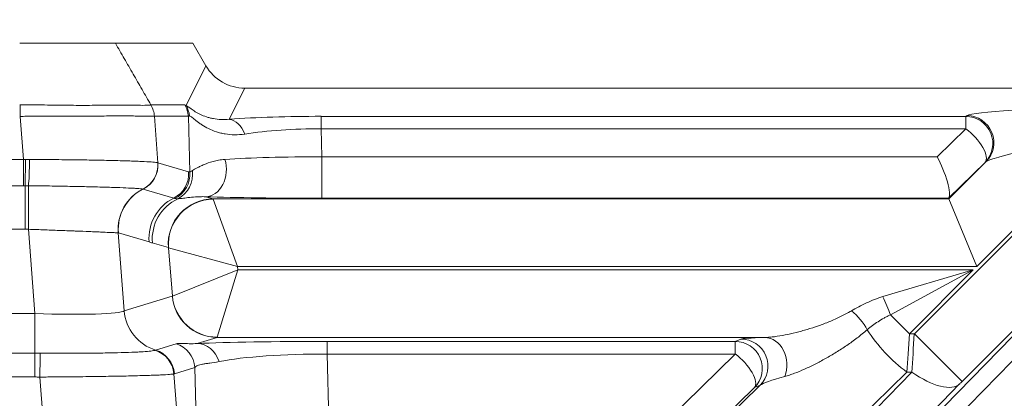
# Model space of a CAD drawing. Header units: millimetres. Extents: x 4 to 836, y 5 to 589.
# Tile 171 of 174: x 675.12 to 686.05, y 382.54 to 386.74. Entities that reach past the tile are written whole.
import ezdxf

# ---------------------------------------------------------------- set-up
doc = ezdxf.new("R2010")
doc.units = ezdxf.units.MM
doc.layers.add('1', color=7, linetype='Continuous', true_color=0xffffff)
doc.styles.add('ideas_simplex', font='simplex.shx')
doc.dimstyles.get("Standard").update_dxf_attribs({"dimtxt": 0.18, "dimasz": 0.18, "dimexe": 0.18, "dimexo": 0.0625, "dimgap": 0.09, "dimtad": 0, "dimtih": 1, "dimtoh": 1, "dimdec": 4, "dimzin": 0, "dimdsep": 46, "dimtxsty": 'Standard', "dimcen": 0.09, "dimadec": 0, "dimazin": 0, "dimtfac": 1, "dimtdec": 4, "dimtofl": 0, "dimtmove": 0, "dimatfit": 3, "dimfxl": 1, "dimtolj": 1, "dimtzin": 0, "dimarcsym": 0})

# ---------------------------------------------------------------- blocks, each defined once
blk = doc.blocks.new('_U13')
at = {"layer": '1', "color": 27, "lineweight": 13}
for p, q in [((654.348915, 333.91075), (672.699261, 414.651708)), ((672.699261, 414.651708), (674.699261, 414.651708))]:
    blk.add_line(p, q, dxfattribs=at)
at = {"layer": '1', "color": 27, "lineweight": 18}
for points in [[(656.964061, 345.417314), (657.113102, 348.459944), (658.144756, 348.225479)], [(656.011084, 341.224244), (655.862043, 338.181614), (654.830389, 338.416079)]]:
    blk.add_solid(points, dxfattribs=at)
at = {"layer": '1', "color": 87, "linetype": 'Continuous', "lineweight": 25, "char_height": 3, "attachment_point": 7, "line_spacing_factor": 1.204819, "style": 'ideas_simplex'}
for s, insert in [('\\W1.4646;n°5', (685.598261, 412.286708)), ('\\W1.1484;M', (676.358261, 412.286708)), ('\\W1.2250;4', (679.928261, 412.286708)), ('\\W0.9923;   DEPTH 6mm', (667.613261, 406.286708))]:
    blk.add_mtext(s, dxfattribs=dict(at, insert=insert))

msp = doc.modelspace()

# ---------------------------------------------------------------- linework, layer by layer
at = {"layer": '1', "color": 143, "linetype": 'Continuous', "lineweight": 18}
for p, q in [((676.182, 386.482), (677.042, 386.482)), ((677.042, 386.482), (677.187, 386.231)), ((677.619, 385.982), (695.086, 385.982)), ((685.834, 385.158), (685.431, 384.765)), ((685.427, 384.759), (685.431, 384.751)), ((685.741, 384.001), (685.431, 384.751))]:
    msp.add_line(p, q, dxfattribs=at)
at = {"layer": '1', "color": 143, "linetype": 'Continuous', "lineweight": 13}
for p, q in [((676.967, 385.789), (677.187, 386.231)), ((677.619, 385.982), (677.446, 385.636)), ((676.576, 385.796), (676.951, 385.796)), ((675.161, 385.189), (675.124, 385.669)), ((676.991, 385.671), (676.615, 385.671)), ((676.615, 385.67), (676.654, 385.153)), ((677.007, 385.05), (676.991, 385.671)), ((678.466, 385.669), (685.622, 385.669)), ((678.466, 385.53), (678.466, 385.669)), ((685.622, 385.669), (685.634, 385.677)), ((685.622, 385.53), (685.622, 385.669)), ((680.006, 376.946), (688.441, 385.582)), ((688.445, 385.59), (685.579, 382.724)), ((685.622, 385.53), (678.466, 385.53)), ((678.466, 385.53), (678.474, 385.219)), ((688.653, 385.53), (680.218, 376.894)), ((685.049, 383.254), (687.256, 385.461)), ((685.303, 385.219), (685.622, 385.53)), ((687.201, 385.461), (685.741, 384.001)), ((669.137, 385.189), (675.161, 385.189)), ((675.161, 384.899), (675.161, 385.189)), ((676.654, 385.153), (676.994, 385.054)), ((678.474, 385.219), (685.303, 385.219)), ((678.474, 384.759), (678.474, 385.219)), ((685.431, 384.751), (685.846, 385.166)), ((685.846, 385.166), (685.834, 385.158)), ((675.161, 384.899), (669.137, 384.899)), ((675.179, 384.414), (675.179, 384.898)), ((676.83, 384.761), (676.49, 384.861)), ((677.181, 384.776), (677.266, 384.751)), ((677.266, 384.751), (685.431, 384.751)), ((677.267, 384.748), (677.537, 384.001)), ((685.427, 384.759), (678.474, 384.759)), ((675.179, 384.414), (669.119, 384.414)), ((675.287, 383.479), (675.217, 384.414)), ((676.213, 384.374), (676.279, 383.509)), ((676.556, 384.274), (676.215, 384.374)), ((676.769, 384.211), (676.591, 384.263)), ((676.771, 384.21), (677.537, 384.001)), ((676.814, 383.673), (676.771, 384.21)), ((676.814, 383.673), (677.54, 383.963)), ((677.54, 383.963), (677.311, 383.215)), ((677.537, 384.001), (677.54, 383.963)), ((685.741, 384.001), (677.537, 384.001)), ((677.54, 383.963), (685.702, 383.963)), ((684.7, 383.666), (685.702, 383.963)), ((685.702, 383.963), (684.784, 383.464)), ((685.702, 383.963), (684.994, 383.254)), ((676.279, 383.509), (676.813, 383.672)), ((669.01, 383.479), (675.287, 383.479)), ((675.287, 383.038), (675.287, 383.479)), ((684.784, 383.464), (684.994, 383.254)), ((677.31, 383.213), (677.09, 383.146)), ((683.389, 383.213), (677.31, 383.213)), ((678.532, 383.169), (683.062, 383.169)), ((678.532, 383.029), (678.532, 383.169)), ((683.062, 383.169), (683.125, 383.195)), ((683.062, 383.029), (683.062, 383.169)), ((684.994, 383.254), (685.049, 383.254)), ((685.579, 382.724), (685.049, 383.254)), ((669.01, 383.038), (675.287, 383.038)), ((675.287, 382.774), (675.287, 383.038)), ((676.627, 383.072), (676.855, 383.142)), ((683.062, 383.029), (678.532, 383.029)), ((678.532, 383.029), (678.576, 381.341)), ((681.335, 381.341), (683.062, 383.029)), ((677.064, 382.88), (676.837, 382.81)), ((677.098, 381.607), (677.064, 382.88)), ((679.455, 377.127), (685.022, 382.827)), ((684.967, 382.827), (679.805, 377.783)), ((685.022, 382.827), (684.967, 382.827)), ((675.287, 382.774), (669.01, 382.774)), ((675.424, 381.695), (675.343, 382.773)), ((676.831, 382.808), (676.918, 381.659)), ((679.274, 378.713), (683.337, 382.683)), ((685.552, 382.697), (679.985, 376.997)), ((683.274, 382.657), (681.547, 380.969)), ((683.337, 382.683), (683.274, 382.657))]:
    msp.add_line(p, q, dxfattribs=at)
at = {"layer": '1', "color": 143, "linetype": 'Continuous', "lineweight": 18}
for centre, major_axis, ratio, start_param, end_param in [((677.62, 386.484), (-0.225, -0.449), 0.995894, 5.703282, 6.745285), ((685.303, 385.059), (-0.122, 0.299), 0.210406, 3.255725, 5.189043), ((685.728, 385.059), (-0.3, -0.3), 0.01851, 6.102047, 6.275526)]:
    msp.add_ellipse(centre, major_axis=major_axis, ratio=ratio, start_param=start_param, end_param=end_param, dxfattribs=at)
at = {"layer": '1', "color": 143, "linetype": 'Continuous', "lineweight": 13}
for centre, major_axis, ratio, start_param, end_param in [((675.124, 385.648), (-0.002, -0.3), 0.000366, 4.188794, 4.642577), ((676.317, 385.646), (0.056, -0.295), 0.996153, 1.466507, 1.908886), ((678.838, 382.156), (-1.89, 3.64), 0.040137, 6.199821, 6.262344), ((676.693, 385.646), (0, -0.3), 0.996169, 1.651938, 2.094395), ((676.708, 385.639), (-0.18, -0.24), 0.981638, 2.320758, 2.733346), ((678.58, 382.006), (-1.585, 3.668), 0.050265, 6.242061, 6.304584), ((678.496, 385.487), (-1.801, 0.003), 0.101223, 4.729259, 5.335078), ((685.622, 385.37), (0.17, -0.247), 0.98985, 0.185255, 2.534841), ((687.116, 385.675), (-1.487, -0.005), 0.057298, 4.654774, 6.199391), ((685.634, 385.378), (0.17, -0.247), 0.98985, 0.185255, 2.534841), ((677.446, 385.337), (0.021, -0.299), 0.656626, 1.990491, 3.033944), ((678.496, 385.188), (-1.501, 0.013), 0.227876, 4.734426, 5.340245), ((685.622, 385.37), (0.21, -0.215), 0.402972, 0.028606, 1.961924), ((687.116, 385.376), (-1.276, -0.218), 0.054067, 4.636179, 6.180796), ((675.179, 385.168), (-0.002, -0.3), 0.014605, 0.454447, 1.641843), ((675.216, 385.168), (0.006, 0.3), 0.044184, 3.597973, 4.786486), ((676.354, 385.129), (-0.044, -0.297), 0.993716, 0.611983, 1.798874), ((676.355, 385.129), (-0.068, -0.292), 0.995069, 0.693593, 1.88023), ((676.356, 385.129), (-0.084, -0.288), 0.995643, 0.74778, 1.93418), ((677.181, 385.076), (-0.01, -0.3), 0.776151, 0.041527, 1.988056), ((678.498, 385.114), (-1.501, 0.007), 0.069967, 4.728606, 5.53592), ((676.696, 385.029), (-0.084, -0.288), 0.995643, 0.74778, 1.93418), ((676.709, 385.025), (-0.098, -0.284), 0.995471, 0.795333, 1.981733), ((676.744, 385.024), (0.034, -0.298), 0.982269, 0.338228, 1.604787), ((675.217, 384.449), (-0.001, 0.5), 0.000077, 0.455918, 1.640609), ((676.71, 384.415), (0.144, 0.479), 0.995612, 0.757529, 1.943536), ((676.711, 384.414), (0.14, 0.48), 0.995643, 0.747824, 1.93418), ((677.052, 384.315), (0.14, 0.48), 0.995643, 0.74778, 1.93418), ((677.088, 384.303), (0.14, 0.48), 0.995643, 0.730359, 1.93418), ((677.266, 384.251), (0.14, 0.48), 0.995643, 0.284559, 1.93418), ((677.267, 384.25), (0.339, 0.368), 0.991771, 0.748792, 2.392801), ((678.498, 384.814), (-1.801, -0.001), 0.030434, 0.75024, 1.557554), ((677.285, 384.001), (-0.02, 0.75), 0.029238, 6.195123, 6.256209), ((676.789, 383.961), (-0.021, 0.25), 0.087194, 6.188746, 6.249833), ((676.792, 383.922), (-0.021, 0.25), 0.087194, 3.1606, 3.221686), ((677.31, 383.713), (-0.146, 0.478), 0.996014, 1.356348, 2.843741), ((677.311, 383.714), (0.368, -0.339), 0.992996, 3.971219, 5.453559), ((684.7, 383.547), (0.115, -0.277), 0.162521, 1.196893, 1.9447), ((675.276, 383.553), (-1.006, 0.038), 0.073389, 1.584419, 3.062485), ((676.775, 383.549), (-0.146, 0.478), 0.996014, 1.356348, 2.542747), ((684.35, 383.327), (0.192, -0.231), 0.43732, 1.104968, 2.054453), ((684.967, 383.227), (0.524, -0.536), 0.402972, 4.213097, 5.103517), ((678.558, 383.112), (-1.801, 0.001), 0.031454, 4.727263, 5.665979), ((677.09, 382.846), (0.013, -0.3), 0.858349, 1.869708, 3.09055), ((677.289, 383.963), (-0.02, 0.75), 0.029238, 3.166976, 3.228063), ((683.062, 382.869), (0.115, -0.277), 0.997667, 0.393526, 2.748067), ((684.639, 383.207), (-1.516, -0.013), 0.019978, 5.682206, 6.233778), ((683.125, 382.895), (0.115, -0.277), 0.997667, 0.393526, 2.748067), ((683.389, 382.913), (0.011, -0.3), 0.822387, 1.079716, 3.095565), ((684.992, 383.254), (-0.05, -0.8), 0.002306, 1.00876, 1.57094), ((685.05, 383.254), (-0.05, -0.8), 0.002306, 4.712533, 5.274713), ((675.343, 382.752), (0.004, 0.3), 0.000932, 0.312654, 1.500989), ((676.533, 382.784), (-0.136, 0.268), 0.995564, 4.326262, 5.515407), ((676.539, 382.786), (-0.088, 0.287), 0.996014, 4.49794, 5.68434), ((676.766, 382.856), (-0.088, 0.287), 0.996014, 4.49794, 5.68434), ((678.558, 382.812), (-1.501, 0.01), 0.144199, 4.731152, 5.669868), ((683.062, 382.869), (0.21, -0.215), 0.402972, 0.028606, 1.961924), ((685.022, 383.227), (-0.537, 0.524), 0.410893, 1.952429, 3.112876), ((684.639, 382.907), (-1.311, -0.238), 0.069564, 5.600464, 6.152036), ((685.581, 382.724), (-0.05, -0.05), 0.01851, 4.730909, 5.29309)]:
    msp.add_ellipse(centre, major_axis=major_axis, ratio=ratio, start_param=start_param, end_param=end_param, dxfattribs=at)
at = {"layer": '1', "color": 143, "linetype": 'Continuous', "lineweight": 18}
for points, knots in [([(675.119, 386.482), (675.132, 386.482), (675.145, 386.482), (675.439, 386.482), (675.712, 386.482), (676.061, 386.482), (676.16, 386.482), (676.182, 386.482)], [0, 0, 0, 0, 0.02412, 0.02412, 0.555511, 0.555511, 1, 1, 1, 1]), ([(676.615, 385.67), (676.614, 385.692), (676.609, 385.714), (676.596, 385.756), (676.587, 385.776), (676.576, 385.796)], [0, 0, 0, 0, 0.5, 0.5, 1, 1, 1, 1])]:
    msp.add_open_spline(points, degree=3, knots=knots, dxfattribs=at)
at = {"layer": '1', "color": 143, "linetype": 'Continuous', "lineweight": 13}
for points, degree in [([(676.182, 386.482), (676.576, 385.796)], 1), ([(675.119, 385.798), (675.121, 385.798), (675.123, 385.798), (675.125, 385.798)], 3), ([(676.576, 385.796), (676.576, 385.796), (676.576, 385.796), (676.576, 385.796)], 3), ([(675.124, 385.669), (675.123, 385.669), (675.121, 385.669), (675.119, 385.669)], 3), ([(676.615, 385.67), (676.615, 385.67), (676.615, 385.67), (676.615, 385.67)], 3), ([(675.161, 385.189), (675.168, 385.189), (675.176, 385.189), (675.183, 385.189)], 3), ([(675.183, 385.189), (675.199, 385.189), (675.214, 385.189), (675.229, 385.189)], 3), ([(676.651, 385.154), (676.652, 385.154), (676.652, 385.153), (676.653, 385.153)], 3), ([(676.653, 385.153), (676.653, 385.153), (676.654, 385.153), (676.654, 385.153)], 3), ([(676.994, 385.054), (676.998, 385.053), (677.003, 385.051), (677.007, 385.05)], 3), ([(677.007, 385.05), (677.013, 385.054), (677.023, 385.059), (677.036, 385.067)], 3), ([(675.179, 384.898), (675.173, 384.899), (675.167, 384.899), (675.161, 384.899)], 3), ([(675.216, 384.898), (675.204, 384.898), (675.191, 384.898), (675.179, 384.898)], 3), ([(676.489, 384.861), (676.488, 384.861), (676.488, 384.861), (676.487, 384.861)], 3), ([(676.49, 384.861), (676.489, 384.861), (676.489, 384.861), (676.489, 384.861)], 3), ([(676.842, 384.757), (676.838, 384.759), (676.834, 384.76), (676.83, 384.761)], 3), ([(676.873, 384.754), (676.86, 384.753), (676.85, 384.755), (676.842, 384.757)], 3), ([(675.217, 384.414), (675.204, 384.414), (675.191, 384.414), (675.179, 384.414)], 3), ([(676.215, 384.374), (676.214, 384.374), (676.214, 384.374), (676.213, 384.374)], 3), ([(676.591, 384.263), (676.585, 384.264), (676.574, 384.269), (676.562, 384.273), (676.556, 384.274)], 3), ([(675.287, 383.038), (675.307, 383.038), (675.327, 383.038), (675.347, 383.038)], 3), ([(676.621, 383.07), (676.623, 383.071), (676.625, 383.072), (676.627, 383.072)], 3), ([(675.343, 382.773), (675.324, 382.773), (675.306, 382.774), (675.287, 382.774)], 3), ([(676.837, 382.81), (676.835, 382.81), (676.833, 382.809), (676.831, 382.808)], 3)]:
    msp.add_open_spline(points, degree=degree, dxfattribs=at)
for points, knots in [([(675.125, 385.798), (675.148, 385.798), (675.17, 385.798), (675.216, 385.797), (675.238, 385.797), (675.306, 385.796), (675.35, 385.796), (675.483, 385.794), (675.569, 385.793), (675.695, 385.792), (675.736, 385.791), (675.817, 385.791), (675.856, 385.791), (675.97, 385.792), (676.042, 385.793), (676.142, 385.793), (676.174, 385.794), (676.234, 385.794), (676.291, 385.793), (676.342, 385.792), (676.377, 385.792), (676.389, 385.792), (676.41, 385.792), (676.421, 385.792), (676.471, 385.791), (676.503, 385.791), (676.539, 385.793), (676.549, 385.793), (676.562, 385.794), (676.565, 385.794), (676.571, 385.795), (676.574, 385.795), (676.576, 385.796)], [0, 0, 0, 0, 0.03125, 0.03125, 0.0625, 0.0625, 0.125, 0.125, 0.25, 0.25, 0.3125, 0.3125, 0.375, 0.375, 0.5, 0.5, 0.5625, 0.5625, 0.625, 0.6875, 0.6875, 0.71875, 0.71875, 0.75, 0.75, 0.875, 0.875, 0.9375, 0.9375, 0.96875, 0.96875, 1, 1, 1, 1]), ([(676.967, 385.789), (676.973, 385.787), (676.98, 385.782), (676.999, 385.769), (677.011, 385.761), (677.03, 385.747), (677.037, 385.742), (677.052, 385.731), (677.06, 385.726), (677.086, 385.711), (677.104, 385.7), (677.145, 385.68), (677.168, 385.671), (677.204, 385.659), (677.216, 385.655), (677.242, 385.649), (677.255, 385.646), (677.323, 385.633), (677.382, 385.629), (677.446, 385.636)], [0, 0, 0, 0, 0.125, 0.125, 0.25, 0.25, 0.3125, 0.3125, 0.375, 0.375, 0.5, 0.5, 0.625, 0.625, 0.6875, 0.6875, 0.75, 0.75, 1, 1, 1, 1]), ([(676.615, 385.67), (676.613, 385.67), (676.61, 385.67), (676.604, 385.67), (676.6, 385.67), (676.588, 385.67), (676.578, 385.67), (676.54, 385.67), (676.507, 385.67), (676.456, 385.671), (676.445, 385.671), (676.423, 385.672), (676.388, 385.673), (676.323, 385.674), (676.264, 385.674), (676.202, 385.674), (676.17, 385.674), (676.066, 385.673), (675.993, 385.672), (675.876, 385.671), (675.835, 385.671), (675.753, 385.67), (675.71, 385.67), (675.58, 385.67), (675.492, 385.67), (675.356, 385.67), (675.31, 385.67), (675.241, 385.67), (675.218, 385.67), (675.171, 385.669), (675.148, 385.669), (675.124, 385.669)], [0, 0, 0, 0, 0.03125, 0.03125, 0.0625, 0.0625, 0.125, 0.125, 0.25, 0.25, 0.28125, 0.28125, 0.3125, 0.375, 0.4375, 0.4375, 0.5, 0.5, 0.625, 0.625, 0.6875, 0.6875, 0.75, 0.75, 0.875, 0.875, 0.9375, 0.9375, 0.96875, 0.96875, 1, 1, 1, 1]), ([(677.617, 385.472), (677.541, 385.46), (677.468, 385.462), (677.383, 385.476), (677.366, 385.479), (677.334, 385.488), (677.318, 385.492), (677.271, 385.508), (677.242, 385.52), (677.188, 385.546), (677.163, 385.561), (677.129, 385.583), (677.118, 385.59), (677.098, 385.605), (677.088, 385.612), (677.061, 385.633), (677.046, 385.646), (677.021, 385.665), (677.011, 385.671), (677.003, 385.674)], [0, 0, 0, 0, 0.25, 0.25, 0.3125, 0.3125, 0.375, 0.375, 0.5, 0.5, 0.625, 0.625, 0.6875, 0.6875, 0.75, 0.75, 0.875, 0.875, 1, 1, 1, 1]), ([(675.229, 385.189), (675.318, 385.189), (675.406, 385.189), (675.534, 385.188), (675.576, 385.188), (675.639, 385.187), (675.66, 385.187), (675.702, 385.186), (675.723, 385.186), (675.825, 385.185), (675.903, 385.184), (676.013, 385.182), (676.049, 385.181), (676.101, 385.18), (676.118, 385.18), (676.152, 385.179), (676.169, 385.178), (676.25, 385.176), (676.309, 385.175), (676.388, 385.172), (676.412, 385.171), (676.459, 385.169), (676.481, 385.168), (676.54, 385.165), (676.573, 385.163), (676.61, 385.159), (676.621, 385.158), (676.634, 385.157), (676.638, 385.156), (676.645, 385.155), (676.648, 385.154), (676.651, 385.154)], [0, 0, 0, 0, 0.125, 0.125, 0.1875, 0.1875, 0.21875, 0.21875, 0.25, 0.25, 0.375, 0.375, 0.4375, 0.4375, 0.46875, 0.46875, 0.5, 0.5, 0.625, 0.625, 0.6875, 0.6875, 0.75, 0.75, 0.875, 0.875, 0.9375, 0.9375, 0.96875, 0.96875, 1, 1, 1, 1]), ([(677.036, 385.067), (677.05, 385.075), (677.068, 385.086), (677.1, 385.103), (677.112, 385.109), (677.137, 385.121), (677.151, 385.127), (677.195, 385.146), (677.228, 385.158), (677.285, 385.173), (677.306, 385.178), (677.349, 385.186), (677.372, 385.189), (677.397, 385.19)], [0, 0, 0, 0, 0.25, 0.25, 0.375, 0.375, 0.5, 0.5, 0.75, 0.75, 0.875, 0.875, 1, 1, 1, 1]), ([(676.487, 384.861), (676.479, 384.863), (676.464, 384.865), (676.431, 384.867), (676.419, 384.868), (676.397, 384.869), (676.389, 384.87), (676.373, 384.871), (676.365, 384.871), (676.321, 384.873), (676.279, 384.875), (676.209, 384.878), (676.184, 384.879), (676.131, 384.88), (676.103, 384.881), (676.016, 384.884), (675.954, 384.885), (675.854, 384.888), (675.82, 384.888), (675.767, 384.89), (675.749, 384.89), (675.713, 384.891), (675.695, 384.891), (675.604, 384.893), (675.529, 384.894), (675.413, 384.896), (675.374, 384.896), (675.295, 384.897), (675.256, 384.898), (675.216, 384.898)], [0, 0, 0, 0, 0.125, 0.125, 0.1875, 0.1875, 0.21875, 0.21875, 0.25, 0.25, 0.375, 0.375, 0.4375, 0.4375, 0.5, 0.5, 0.625, 0.625, 0.6875, 0.6875, 0.71875, 0.71875, 0.75, 0.75, 0.875, 0.875, 0.9375, 0.9375, 1, 1, 1, 1]), ([(677.181, 384.776), (677.16, 384.777), (677.14, 384.777), (677.104, 384.776), (677.087, 384.776), (677.04, 384.772), (677.012, 384.769), (676.962, 384.763), (676.94, 384.76), (676.902, 384.755), (676.886, 384.754), (676.873, 384.754)], [0, 0, 0, 0, 0.125, 0.125, 0.25, 0.25, 0.5, 0.5, 0.75, 0.75, 1, 1, 1, 1]), ([(676.213, 384.374), (676.208, 384.375), (676.197, 384.375), (676.172, 384.377), (676.162, 384.377), (676.145, 384.378), (676.14, 384.379), (676.127, 384.379), (676.12, 384.379), (676.086, 384.381), (676.054, 384.382), (675.998, 384.385), (675.979, 384.386), (675.947, 384.387), (675.936, 384.387), (675.915, 384.388), (675.903, 384.389), (675.846, 384.391), (675.797, 384.393), (675.732, 384.395), (675.718, 384.396), (675.691, 384.397), (675.678, 384.398), (675.636, 384.399), (675.608, 384.4), (675.521, 384.403), (675.462, 384.406), (675.371, 384.409), (675.34, 384.41), (675.279, 384.412), (675.248, 384.413), (675.217, 384.414)], [0, 0, 0, 0, 0.125, 0.125, 0.1875, 0.1875, 0.21875, 0.21875, 0.25, 0.25, 0.375, 0.375, 0.4375, 0.4375, 0.46875, 0.46875, 0.5, 0.5, 0.625, 0.625, 0.65625, 0.65625, 0.6875, 0.6875, 0.75, 0.75, 0.875, 0.875, 0.9375, 0.9375, 1, 1, 1, 1]), ([(684.35, 383.509), (684.403, 383.54), (684.459, 383.57), (684.546, 383.61), (684.576, 383.623), (684.637, 383.646), (684.669, 383.657), (684.7, 383.666)], [0, 0, 0, 0, 0.5, 0.5, 0.75, 0.75, 1, 1, 1, 1]), ([(683.389, 383.213), (683.406, 383.213), (683.424, 383.214), (683.46, 383.217), (683.479, 383.219), (683.536, 383.227), (683.575, 383.233), (683.654, 383.249), (683.695, 383.258), (683.756, 383.273), (683.777, 383.278), (683.818, 383.29), (683.839, 383.295), (683.901, 383.314), (683.942, 383.327), (684.025, 383.356), (684.066, 383.372), (684.148, 383.406), (684.189, 383.424), (684.27, 383.464), (684.31, 383.485), (684.35, 383.509)], [0, 0, 0, 0, 0.0625, 0.0625, 0.125, 0.125, 0.25, 0.25, 0.375, 0.375, 0.4375, 0.4375, 0.5, 0.5, 0.625, 0.625, 0.75, 0.75, 0.875, 0.875, 1, 1, 1, 1]), ([(684.784, 383.464), (684.772, 383.458), (684.76, 383.453), (684.736, 383.441), (684.724, 383.435), (684.69, 383.416), (684.667, 383.402), (684.603, 383.36), (684.563, 383.33), (684.526, 383.299)], [0, 0, 0, 0, 0.125, 0.125, 0.25, 0.25, 0.5, 0.5, 1, 1, 1, 1]), ([(684.526, 383.299), (684.489, 383.267), (684.452, 383.236), (684.376, 383.178), (684.338, 383.151), (684.261, 383.098), (684.222, 383.072), (684.143, 383.024), (684.104, 383.001), (684.025, 382.957), (683.986, 382.936), (683.907, 382.896), (683.868, 382.878), (683.791, 382.844), (683.754, 382.828), (683.699, 382.808), (683.681, 382.801), (683.646, 382.79), (683.628, 382.784), (683.611, 382.78)], [0, 0, 0, 0, 0.125, 0.125, 0.25, 0.25, 0.375, 0.375, 0.5, 0.5, 0.625, 0.625, 0.75, 0.75, 0.875, 0.875, 0.9375, 0.9375, 1, 1, 1, 1]), ([(676.855, 383.142), (676.862, 383.144), (676.872, 383.145), (676.899, 383.146), (676.915, 383.146), (676.954, 383.145), (676.976, 383.144), (677.028, 383.143), (677.058, 383.144), (677.09, 383.146)], [0, 0, 0, 0, 0.25, 0.25, 0.5, 0.5, 0.75, 0.75, 1, 1, 1, 1]), ([(675.347, 383.038), (675.367, 383.038), (675.386, 383.037), (675.426, 383.037), (675.446, 383.037), (675.505, 383.037), (675.544, 383.037), (675.659, 383.037), (675.734, 383.037), (675.826, 383.038), (675.844, 383.038), (675.88, 383.038), (675.933, 383.039), (675.985, 383.039), (676.084, 383.041), (676.146, 383.042), (676.263, 383.045), (676.316, 383.047), (676.387, 383.049), (676.409, 383.05), (676.441, 383.052), (676.451, 383.053), (676.47, 383.054), (676.479, 383.054), (676.524, 383.057), (676.552, 383.059), (676.586, 383.063), (676.595, 383.065), (676.607, 383.067), (676.61, 383.067), (676.616, 383.069), (676.619, 383.069), (676.621, 383.07)], [0, 0, 0, 0, 0.03125, 0.03125, 0.0625, 0.0625, 0.125, 0.125, 0.25, 0.25, 0.28125, 0.28125, 0.3125, 0.375, 0.375, 0.5, 0.5, 0.625, 0.625, 0.6875, 0.6875, 0.71875, 0.71875, 0.75, 0.75, 0.875, 0.875, 0.9375, 0.9375, 0.96875, 0.96875, 1, 1, 1, 1]), ([(677.332, 382.945), (677.294, 382.937), (677.259, 382.932), (677.213, 382.926), (677.198, 382.924), (677.172, 382.92), (677.159, 382.918), (677.126, 382.912), (677.108, 382.908), (677.08, 382.896), (677.07, 382.889), (677.064, 382.88)], [0, 0, 0, 0, 0.25, 0.25, 0.375, 0.375, 0.5, 0.5, 0.75, 0.75, 1, 1, 1, 1]), ([(676.831, 382.808), (676.829, 382.808), (676.827, 382.807), (676.82, 382.806), (676.817, 382.806), (676.804, 382.804), (676.794, 382.803), (676.757, 382.8), (676.724, 382.798), (676.673, 382.796), (676.663, 382.795), (676.64, 382.795), (676.605, 382.793), (676.541, 382.791), (676.482, 382.789), (676.42, 382.788), (676.388, 382.787), (676.285, 382.784), (676.211, 382.783), (676.094, 382.781), (676.054, 382.78), (675.992, 382.779), (675.971, 382.779), (675.929, 382.778), (675.907, 382.778), (675.799, 382.777), (675.71, 382.776), (675.575, 382.775), (675.529, 382.774), (675.46, 382.774), (675.436, 382.774), (675.39, 382.773), (675.366, 382.773), (675.343, 382.773)], [0, 0, 0, 0, 0.03125, 0.03125, 0.0625, 0.0625, 0.125, 0.125, 0.25, 0.25, 0.28125, 0.28125, 0.3125, 0.375, 0.4375, 0.4375, 0.5, 0.5, 0.625, 0.625, 0.6875, 0.6875, 0.71875, 0.71875, 0.75, 0.75, 0.875, 0.875, 0.9375, 0.9375, 0.96875, 0.96875, 1, 1, 1, 1])]:
    msp.add_open_spline(points, degree=3, knots=knots, dxfattribs=at)

# ---------------------------------------------------------------- dimensions: what is measured, and where the dimension line sits
at = {"layer": '1', "color": 87, "linetype": 'Continuous', "lineweight": 25}
dim = msp.add_diameter_dim_2p(p1=(656.011, 341.224), p2=(656.964, 345.417), text=' \\C87;M\\C87;4 \\C87;{\\H1.00x;\\Fsimplex.shx;n°5\\Fsimplex.shx;}\\C87;\\P\\C87;{\\H1.00x;\\Fsimplex.shx;   DEPTH 6mm\\Fsimplex.shx;}\\C87;', dimstyle='Standard', override={"dimtxt": 3, "dimasz": 3, "dimexe": 2, "dimexo": 2.5, "dimgap": 1.5, "dimtih": 1, "dimtoh": 1, "dimdec": 2, "dimlfac": 1, "dimzin": 8, "dimdsep": 44, "dimlunit": 2, "dimpost": '', "dimtxsty": 'ideas_simplex', "dimsah": 1, "dimse1": 0, "dimse2": 0, "dimsd1": 0, "dimsd2": 0, "dimclrd": 27, "dimclre": 152, "dimclrt": 87, "dimtol": 0, "dimtm": -0.1, "dimtfac": 0.5, "dimtdec": 2, "dimtofl": 1, "dimtmove": 0, "dimatfit": 2, "dimtzin": 8, "dimlwd": 13, "dimlwe": 13}, dxfattribs=at)
dim.commit()
dim.dimension.update_dxf_attribs({"geometry": '_U13', "text_midpoint": (685.124, 411.652), "dimtype": 163})

doc.saveas('drawing.dxf')
